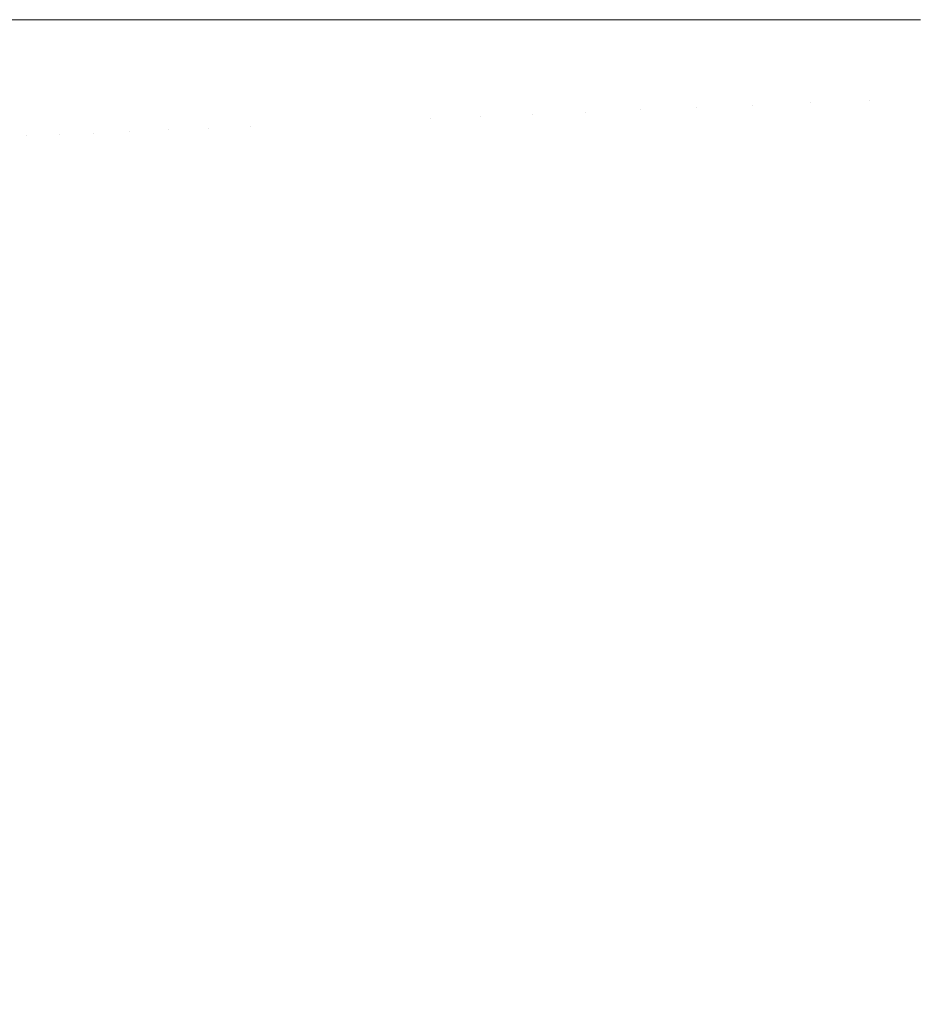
# Model space of a CAD drawing. Header units: centimetres. Extents: x -26 to 27.3, y -25.9 to -24.1.
# Tile 79 of 224: x -8.1037 to -8.0428, y -25.4267 to -25.3599. Entities that reach past the tile are written whole.
import ezdxf

# ---------------------------------------------------------------- set-up
doc = ezdxf.new("R2010")
doc.units = ezdxf.units.CM
doc.header["$LTSCALE"] = 2.54
doc.layers.add('Lucido design-1', color=7, linetype='Continuous')

# ---------------------------------------------------------------- blocks, each defined once
blk = doc.blocks.new('Gruppo-7-1')
at = {"color": 7, "linetype": 'Continuous', "lineweight": 9}
blk.add_3dface([(-25.917482, -24.159888, 1182.422727), (-25.917482, -25.759888, 1182.422727), (27.182518, -25.759888, 1182.422727), (27.182518, -24.159888, 1182.422727)], dxfattribs=at)
for points, invisible_edges in [([(-8.103227, -25.367778, 1181.973903), (-8.105262, -25.367865, 1181.970318), (-8.105432, -25.359888, 1181.970318), (-8.103686, -25.359888, 1181.973392)], 11), ([(-8.103686, -25.359888, 1181.973392), (-8.103395, -25.359888, 1181.973903), (-8.103227, -25.367778, 1181.973903)], 10), ([(-8.101045, -25.367686, 1181.977405), (-8.103227, -25.367778, 1181.973903), (-8.103395, -25.359888, 1181.973903), (-8.101485, -25.359888, 1181.976964)], 11), ([(-8.101485, -25.359888, 1181.976964), (-8.10121, -25.359888, 1181.977405), (-8.101045, -25.367686, 1181.977405)], 10), ([(-8.098717, -25.367587, 1181.980816), (-8.101045, -25.367686, 1181.977405), (-8.10121, -25.359888, 1181.977405), (-8.099134, -25.359888, 1181.980445)], 11), ([(-8.099134, -25.359888, 1181.980445), (-8.098881, -25.359888, 1181.980816), (-8.098717, -25.367587, 1181.980816)], 10), ([(-8.096249, -25.367482, 1181.98413), (-8.098717, -25.367587, 1181.980816), (-8.098881, -25.359888, 1181.980816), (-8.096636, -25.359888, 1181.983827)], 11), ([(-8.096636, -25.359888, 1181.983827), (-8.09641, -25.359888, 1181.98413), (-8.096249, -25.367482, 1181.98413)], 10), ([(-8.093644, -25.367371, 1181.987343), (-8.096249, -25.367482, 1181.98413), (-8.09641, -25.359888, 1181.98413), (-8.093996, -25.359888, 1181.987104)], 11), ([(-8.093996, -25.359888, 1181.987104), (-8.093803, -25.359888, 1181.987343), (-8.093644, -25.367371, 1181.987343)], 10), ([(-8.090905, -25.367255, 1181.990447), (-8.093644, -25.367371, 1181.987343), (-8.093803, -25.359888, 1181.987343), (-8.091217, -25.359888, 1181.990271)], 11), ([(-8.091217, -25.359888, 1181.990271), (-8.091062, -25.359888, 1181.990447), (-8.090905, -25.367255, 1181.990447)], 10), ([(-8.088039, -25.367133, 1181.993438), (-8.090905, -25.367255, 1181.990447), (-8.091062, -25.359888, 1181.990447), (-8.088305, -25.359888, 1181.993321)], 11), ([(-8.088305, -25.359888, 1181.993321), (-8.088193, -25.359888, 1181.993438), (-8.088039, -25.367133, 1181.993438)], 10), ([(-8.088039, -25.367133, 1181.993438), (-8.088193, -25.359888, 1181.993438), (-8.085655, -25.359888, 1181.995888), (-8.085503, -25.367025, 1181.995888)], 13), ([(-8.085503, -25.367025, 1181.995888), (-8.085655, -25.359888, 1181.995888), (-8.085257, -25.359888, 1181.996243)], 9), ([(-8.085257, -25.359888, 1181.996243), (-8.08256, -25.359888, 1181.998654), (-8.082411, -25.366894, 1181.998654), (-8.085503, -25.367025, 1181.995888)], 14), ([(-8.082411, -25.366894, 1181.998654), (-8.08256, -25.359888, 1181.998654), (-8.08209, -25.359888, 1181.99904)], 9), ([(-8.08209, -25.359888, 1181.99904), (-8.07935, -25.359888, 1182.001292), (-8.079204, -25.366758, 1182.001292), (-8.082411, -25.366894, 1181.998654)], 14), ([(-8.079204, -25.366758, 1182.001292), (-8.07935, -25.359888, 1182.001292), (-8.07882, -25.359888, 1182.001691)], 9), ([(-8.075887, -25.366617, 1182.003796), (-8.079204, -25.366758, 1182.001292), (-8.07882, -25.359888, 1182.001691), (-8.077021, -25.359888, 1182.003048)], 11), ([(-8.077021, -25.359888, 1182.003048), (-8.07603, -25.359888, 1182.003796), (-8.075887, -25.366617, 1182.003796)], 10), ([(-8.072466, -25.366472, 1182.006162), (-8.075887, -25.366617, 1182.003796), (-8.07603, -25.359888, 1182.003796), (-8.073564, -25.359888, 1182.0055)], 11), ([(-8.073564, -25.359888, 1182.0055), (-8.072605, -25.359888, 1182.006162), (-8.072466, -25.366472, 1182.006162)], 10), ([(-8.068946, -25.366322, 1182.008386), (-8.072466, -25.366472, 1182.006162), (-8.072605, -25.359888, 1182.006162), (-8.070002, -25.359888, 1182.007805)], 11), ([(-8.070002, -25.359888, 1182.007805), (-8.069082, -25.359888, 1182.008386), (-8.068946, -25.366322, 1182.008386)], 10), ([(-8.065333, -25.366169, 1182.010462), (-8.068946, -25.366322, 1182.008386), (-8.069082, -25.359888, 1182.008386), (-8.06634, -25.359888, 1182.009961)], 11), ([(-8.06634, -25.359888, 1182.009961), (-8.065467, -25.359888, 1182.010462), (-8.065333, -25.366169, 1182.010462)], 10), ([(-8.061634, -25.366012, 1182.012388), (-8.065333, -25.366169, 1182.010462), (-8.065467, -25.359888, 1182.010462), (-8.062586, -25.359888, 1182.011961)], 11), ([(-8.062586, -25.359888, 1182.011961), (-8.061764, -25.359888, 1182.012388), (-8.061634, -25.366012, 1182.012388)], 10), ([(-8.057854, -25.365851, 1182.014159), (-8.061634, -25.366012, 1182.012388), (-8.061764, -25.359888, 1182.012388), (-8.058744, -25.359888, 1182.013802)], 11), ([(-8.058744, -25.359888, 1182.013802), (-8.057981, -25.359888, 1182.014159), (-8.057854, -25.365851, 1182.014159)], 10), ([(-8.054001, -25.365687, 1182.015772), (-8.057854, -25.365851, 1182.014159), (-8.057981, -25.359888, 1182.014159), (-8.054823, -25.359888, 1182.01548)], 11), ([(-8.054823, -25.359888, 1182.01548), (-8.054124, -25.359888, 1182.015772), (-8.054001, -25.365687, 1182.015772)], 10), ([(-8.050079, -25.365521, 1182.017224), (-8.054001, -25.365687, 1182.015772), (-8.054124, -25.359888, 1182.015772), (-8.050828, -25.359888, 1182.016991)], 11), ([(-8.050828, -25.359888, 1182.016991), (-8.050199, -25.359888, 1182.017224), (-8.050079, -25.365521, 1182.017224)], 10), ([(-8.046097, -25.365351, 1182.018511), (-8.050079, -25.365521, 1182.017224), (-8.050199, -25.359888, 1182.017224), (-8.046766, -25.359888, 1182.018332)], 11), ([(-8.046766, -25.359888, 1182.018332), (-8.046213, -25.359888, 1182.018511), (-8.046097, -25.365351, 1182.018511)], 10), ([(-8.04206, -25.36518, 1182.019631), (-8.046097, -25.365351, 1182.018511), (-8.046213, -25.359888, 1182.018511), (-8.042644, -25.359888, 1182.0195)], 11), ([(-8.049721, -25.371143, 1182.017224), (-8.050079, -25.365521, 1182.017224), (-8.046097, -25.365351, 1182.018511), (-8.045749, -25.370805, 1182.018511)], 15), ([(-8.045749, -25.370805, 1182.018511), (-8.046097, -25.365351, 1182.018511), (-8.04206, -25.36518, 1182.019631), (-8.041723, -25.370462, 1182.019631)], 15), ([(-8.064934, -25.372438, 1182.010462), (-8.065333, -25.366169, 1182.010462), (-8.061634, -25.366012, 1182.012388), (-8.061244, -25.372124, 1182.012388)], 15), ([(-8.061244, -25.372124, 1182.012388), (-8.061634, -25.366012, 1182.012388), (-8.057854, -25.365851, 1182.014159), (-8.057475, -25.371803, 1182.014159)], 15), ([(-8.057475, -25.371803, 1182.014159), (-8.057854, -25.365851, 1182.014159), (-8.054001, -25.365687, 1182.015772), (-8.053631, -25.371476, 1182.015772)], 15), ([(-8.053631, -25.371476, 1182.015772), (-8.054001, -25.365687, 1182.015772), (-8.050079, -25.365521, 1182.017224), (-8.049721, -25.371143, 1182.017224)], 15), ([(-8.078766, -25.373615, 1182.001292), (-8.079204, -25.366758, 1182.001292), (-8.075887, -25.366617, 1182.003796), (-8.075458, -25.373334, 1182.003796)], 15), ([(-8.075458, -25.373334, 1182.003796), (-8.075887, -25.366617, 1182.003796), (-8.072466, -25.366472, 1182.006162), (-8.072046, -25.373043, 1182.006162)], 15), ([(-8.072046, -25.373043, 1182.006162), (-8.072466, -25.366472, 1182.006162), (-8.068946, -25.366322, 1182.008386), (-8.068536, -25.372745, 1182.008386)], 15), ([(-8.068536, -25.372745, 1182.008386), (-8.068946, -25.366322, 1182.008386), (-8.065333, -25.366169, 1182.010462), (-8.064934, -25.372438, 1182.010462)], 15), ([(-8.095766, -25.375062, 1181.98413), (-8.096249, -25.367482, 1181.98413), (-8.093644, -25.367371, 1181.987343), (-8.093167, -25.374841, 1181.987343)], 15), ([(-8.093167, -25.374841, 1181.987343), (-8.093644, -25.367371, 1181.987343), (-8.090905, -25.367255, 1181.990447), (-8.090436, -25.374609, 1181.990447)], 15), ([(-8.090436, -25.374609, 1181.990447), (-8.090905, -25.367255, 1181.990447), (-8.088039, -25.367133, 1181.993438), (-8.087578, -25.374365, 1181.993438)], 15), ([(-8.087578, -25.374365, 1181.993438), (-8.088039, -25.367133, 1181.993438), (-8.085503, -25.367025, 1181.995888), (-8.085049, -25.37415, 1181.995888)], 15), ([(-8.085049, -25.37415, 1181.995888), (-8.085503, -25.367025, 1181.995888), (-8.082411, -25.366894, 1181.998654), (-8.081965, -25.373888, 1181.998654)], 15), ([(-8.081965, -25.373888, 1181.998654), (-8.082411, -25.366894, 1181.998654), (-8.079204, -25.366758, 1182.001292), (-8.078766, -25.373615, 1182.001292)], 15), ([(-8.104754, -25.375827, 1181.970318), (-8.105262, -25.367865, 1181.970318), (-8.103227, -25.367778, 1181.973903), (-8.102725, -25.375654, 1181.973903)], 15), ([(-8.102725, -25.375654, 1181.973903), (-8.103227, -25.367778, 1181.973903), (-8.101045, -25.367686, 1181.977405), (-8.100548, -25.375469, 1181.977405)], 15), ([(-8.100548, -25.375469, 1181.977405), (-8.101045, -25.367686, 1181.977405), (-8.098717, -25.367587, 1181.980816), (-8.098227, -25.375272, 1181.980816)], 15), ([(-8.098227, -25.375272, 1181.980816), (-8.098717, -25.367587, 1181.980816), (-8.096249, -25.367482, 1181.98413), (-8.095766, -25.375062, 1181.98413)], 15), ([(-8.04517, -25.376239, 1182.018511), (-8.045749, -25.370805, 1182.018511), (-8.041723, -25.370462, 1182.019631), (-8.041162, -25.375726, 1182.019631)], 15), ([(-8.053017, -25.377244, 1182.015772), (-8.053631, -25.371476, 1182.015772), (-8.049721, -25.371143, 1182.017224), (-8.049124, -25.376745, 1182.017224)], 15), ([(-8.049124, -25.376745, 1182.017224), (-8.049721, -25.371143, 1182.017224), (-8.045749, -25.370805, 1182.018511), (-8.04517, -25.376239, 1182.018511)], 15), ([(-8.060596, -25.378214, 1182.012388), (-8.061244, -25.372124, 1182.012388), (-8.057475, -25.371803, 1182.014159), (-8.056843, -25.377734, 1182.014159)], 15), ([(-8.056843, -25.377734, 1182.014159), (-8.057475, -25.371803, 1182.014159), (-8.053631, -25.371476, 1182.015772), (-8.053017, -25.377244, 1182.015772)], 15), ([(-8.071349, -25.379591, 1182.006162), (-8.072046, -25.373043, 1182.006162), (-8.068536, -25.372745, 1182.008386), (-8.067854, -25.379144, 1182.008386)], 15), ([(-8.067854, -25.379144, 1182.008386), (-8.068536, -25.372745, 1182.008386), (-8.064934, -25.372438, 1182.010462), (-8.064268, -25.378685, 1182.010462)], 15), ([(-8.064268, -25.378685, 1182.010462), (-8.064934, -25.372438, 1182.010462), (-8.061244, -25.372124, 1182.012388), (-8.060596, -25.378214, 1182.012388)], 15), ([(-8.078038, -25.380448, 1182.001292), (-8.078766, -25.373615, 1182.001292), (-8.075458, -25.373334, 1182.003796), (-8.074745, -25.380026, 1182.003796)], 15), ([(-8.074745, -25.380026, 1182.003796), (-8.075458, -25.373334, 1182.003796), (-8.072046, -25.373043, 1182.006162), (-8.071349, -25.379591, 1182.006162)], 15), ([(-8.084293, -25.381249, 1181.995888), (-8.085049, -25.37415, 1181.995888), (-8.081965, -25.373888, 1181.998654), (-8.081223, -25.380856, 1181.998654)], 15), ([(-8.081223, -25.380856, 1181.998654), (-8.081965, -25.373888, 1181.998654), (-8.078766, -25.373615, 1182.001292), (-8.078038, -25.380448, 1182.001292)], 15), ([(-8.092374, -25.382284, 1181.987343), (-8.093167, -25.374841, 1181.987343), (-8.090436, -25.374609, 1181.990447), (-8.089656, -25.381936, 1181.990447)], 15), ([(-8.089656, -25.381936, 1181.990447), (-8.090436, -25.374609, 1181.990447), (-8.087578, -25.374365, 1181.993438), (-8.08681, -25.381571, 1181.993438)], 15), ([(-8.08681, -25.381571, 1181.993438), (-8.087578, -25.374365, 1181.993438), (-8.085049, -25.37415, 1181.995888), (-8.084293, -25.381249, 1181.995888)], 15), ([(-8.099722, -25.383225, 1181.977405), (-8.100548, -25.375469, 1181.977405), (-8.098227, -25.375272, 1181.980816), (-8.097411, -25.382929, 1181.980816)], 15), ([(-8.097411, -25.382929, 1181.980816), (-8.098227, -25.375272, 1181.980816), (-8.095766, -25.375062, 1181.98413), (-8.094961, -25.382615, 1181.98413)], 15), ([(-8.094961, -25.382615, 1181.98413), (-8.095766, -25.375062, 1181.98413), (-8.093167, -25.374841, 1181.987343), (-8.092374, -25.382284, 1181.987343)], 15), ([(-8.103909, -25.383761, 1181.970318), (-8.104754, -25.375827, 1181.970318), (-8.102725, -25.375654, 1181.973903), (-8.101889, -25.383502, 1181.973903)], 15), ([(-8.101889, -25.383502, 1181.973903), (-8.102725, -25.375654, 1181.973903), (-8.100548, -25.375469, 1181.977405), (-8.099722, -25.383225, 1181.977405)], 15), ([(-8.044361, -25.381644, 1182.018511), (-8.04517, -25.376239, 1182.018511), (-8.041162, -25.375726, 1182.019631), (-8.040379, -25.380961, 1182.019631)], 15), ([(-8.052158, -25.382981, 1182.015772), (-8.053017, -25.377244, 1182.015772), (-8.049124, -25.376745, 1182.017224), (-8.04829, -25.382317, 1182.017224)], 15), ([(-8.04829, -25.382317, 1182.017224), (-8.049124, -25.376745, 1182.017224), (-8.04517, -25.376239, 1182.018511), (-8.044361, -25.381644, 1182.018511)], 15), ([(-8.05596, -25.383632, 1182.014159), (-8.056843, -25.377734, 1182.014159), (-8.053017, -25.377244, 1182.015772), (-8.052158, -25.382981, 1182.015772)], 15), ([(-8.059689, -25.384272, 1182.012388), (-8.060596, -25.378214, 1182.012388), (-8.056843, -25.377734, 1182.014159), (-8.05596, -25.383632, 1182.014159)], 15), ([(-8.066902, -25.385509, 1182.008386), (-8.067854, -25.379144, 1182.008386), (-8.064268, -25.378685, 1182.010462), (-8.063338, -25.384898, 1182.010462)], 15), ([(-8.063338, -25.384898, 1182.010462), (-8.064268, -25.378685, 1182.010462), (-8.060596, -25.378214, 1182.012388), (-8.059689, -25.384272, 1182.012388)], 15), ([(-8.070374, -25.386104, 1182.006162), (-8.071349, -25.379591, 1182.006162), (-8.067854, -25.379144, 1182.008386), (-8.066902, -25.385509, 1182.008386)], 15), ([(-8.077021, -25.387244, 1182.001292), (-8.078038, -25.380448, 1182.001292), (-8.074745, -25.380026, 1182.003796), (-8.073749, -25.386683, 1182.003796)], 15), ([(-8.073749, -25.386683, 1182.003796), (-8.074745, -25.380026, 1182.003796), (-8.071349, -25.379591, 1182.006162), (-8.070374, -25.386104, 1182.006162)], 15), ([(-8.080185, -25.387786, 1181.998654), (-8.081223, -25.380856, 1181.998654), (-8.078038, -25.380448, 1182.001292), (-8.077021, -25.387244, 1182.001292)], 15), ([(-8.085737, -25.388738, 1181.993438), (-8.08681, -25.381571, 1181.993438), (-8.084293, -25.381249, 1181.995888), (-8.083236, -25.388309, 1181.995888)], 15), ([(-8.083236, -25.388309, 1181.995888), (-8.084293, -25.381249, 1181.995888), (-8.081223, -25.380856, 1181.998654), (-8.080185, -25.387786, 1181.998654)], 15), ([(-8.043323, -25.387009, 1182.018511), (-8.044361, -25.381644, 1182.018511), (-8.040379, -25.380961, 1182.019631), (-8.039374, -25.386158, 1182.019631)], 15), ([(-8.091266, -25.389686, 1181.987343), (-8.092374, -25.382284, 1181.987343), (-8.089656, -25.381936, 1181.990447), (-8.088565, -25.389223, 1181.990447)], 15), ([(-8.088565, -25.389223, 1181.990447), (-8.089656, -25.381936, 1181.990447), (-8.08681, -25.381571, 1181.993438), (-8.085737, -25.388738, 1181.993438)], 15), ([(-8.04722, -25.387849, 1182.017224), (-8.04829, -25.382317, 1182.017224), (-8.044361, -25.381644, 1182.018511), (-8.043323, -25.387009, 1182.018511)], 15), ([(-8.096271, -25.390545, 1181.980816), (-8.097411, -25.382929, 1181.980816), (-8.094961, -25.382615, 1181.98413), (-8.093836, -25.390127, 1181.98413)], 15), ([(-8.093836, -25.390127, 1181.98413), (-8.094961, -25.382615, 1181.98413), (-8.092374, -25.382284, 1181.987343), (-8.091266, -25.389686, 1181.987343)], 15), ([(-8.051057, -25.388676, 1182.015772), (-8.052158, -25.382981, 1182.015772), (-8.04829, -25.382317, 1182.017224), (-8.04722, -25.387849, 1182.017224)], 15), ([(-8.100721, -25.391307, 1181.973903), (-8.101889, -25.383502, 1181.973903), (-8.099722, -25.383225, 1181.977405), (-8.098567, -25.390938, 1181.977405)], 15), ([(-8.098567, -25.390938, 1181.977405), (-8.099722, -25.383225, 1181.977405), (-8.097411, -25.382929, 1181.980816), (-8.096271, -25.390545, 1181.980816)], 15), ([(-8.054828, -25.389488, 1182.014159), (-8.05596, -25.383632, 1182.014159), (-8.052158, -25.382981, 1182.015772), (-8.051057, -25.388676, 1182.015772)], 15), ([(-8.104587, -25.39197, 1181.966655), (-8.10578, -25.384, 1181.966655), (-8.103909, -25.383761, 1181.970318), (-8.102728, -25.391652, 1181.970318)], 15), ([(-8.102728, -25.391652, 1181.970318), (-8.103909, -25.383761, 1181.970318), (-8.101889, -25.383502, 1181.973903), (-8.100721, -25.391307, 1181.973903)], 15), ([(-8.058526, -25.390285, 1182.012388), (-8.059689, -25.384272, 1182.012388), (-8.05596, -25.383632, 1182.014159), (-8.054828, -25.389488, 1182.014159)], 15), ([(-8.062145, -25.391065, 1182.010462), (-8.063338, -25.384898, 1182.010462), (-8.059689, -25.384272, 1182.012388), (-8.058526, -25.390285, 1182.012388)], 15), ([(-8.06568, -25.391827, 1182.008386), (-8.066902, -25.385509, 1182.008386), (-8.063338, -25.384898, 1182.010462), (-8.062145, -25.391065, 1182.010462)], 15), ([(-8.072471, -25.393291, 1182.003796), (-8.073749, -25.386683, 1182.003796), (-8.070374, -25.386104, 1182.006162), (-8.069124, -25.392569, 1182.006162)], 15), ([(-8.069124, -25.392569, 1182.006162), (-8.070374, -25.386104, 1182.006162), (-8.066902, -25.385509, 1182.008386), (-8.06568, -25.391827, 1182.008386)], 15), ([(-8.075716, -25.39399, 1182.001292), (-8.077021, -25.387244, 1182.001292), (-8.073749, -25.386683, 1182.003796), (-8.072471, -25.393291, 1182.003796)], 15), ([(-8.042059, -25.392325, 1182.018511), (-8.043323, -25.387009, 1182.018511), (-8.039374, -25.386158, 1182.019631), (-8.038149, -25.391307, 1182.019631)], 15), ([(-8.078855, -25.394666, 1181.998654), (-8.080185, -25.387786, 1181.998654), (-8.077021, -25.387244, 1182.001292), (-8.075716, -25.39399, 1182.001292)], 15), ([(-8.045916, -25.39333, 1182.017224), (-8.04722, -25.387849, 1182.017224), (-8.043323, -25.387009, 1182.018511), (-8.042059, -25.392325, 1182.018511)], 15), ([(-8.08188, -25.395319, 1181.995888), (-8.083236, -25.388309, 1181.995888), (-8.080185, -25.387786, 1181.998654), (-8.078855, -25.394666, 1181.998654)], 15), ([(-8.049715, -25.394319, 1182.015772), (-8.051057, -25.388676, 1182.015772), (-8.04722, -25.387849, 1182.017224), (-8.045916, -25.39333, 1182.017224)], 15), ([(-8.087166, -25.396458, 1181.990447), (-8.088565, -25.389223, 1181.990447), (-8.085737, -25.388738, 1181.993438), (-8.084361, -25.395853, 1181.993438)], 15), ([(-8.084361, -25.395853, 1181.993438), (-8.085737, -25.388738, 1181.993438), (-8.083236, -25.388309, 1181.995888), (-8.08188, -25.395319, 1181.995888)], 15), ([(-8.053448, -25.395291, 1182.014159), (-8.054828, -25.389488, 1182.014159), (-8.051057, -25.388676, 1182.015772), (-8.049715, -25.394319, 1182.015772)], 15), ([(-8.089845, -25.397035, 1181.987343), (-8.091266, -25.389686, 1181.987343), (-8.088565, -25.389223, 1181.990447), (-8.087166, -25.396458, 1181.990447)], 15), ([(-8.094809, -25.398105, 1181.980816), (-8.096271, -25.390545, 1181.980816), (-8.093836, -25.390127, 1181.98413), (-8.092394, -25.397584, 1181.98413)], 15), ([(-8.092394, -25.397584, 1181.98413), (-8.093836, -25.390127, 1181.98413), (-8.091266, -25.389686, 1181.987343), (-8.089845, -25.397035, 1181.987343)], 15), ([(-8.057109, -25.396244, 1182.012388), (-8.058526, -25.390285, 1182.012388), (-8.054828, -25.389488, 1182.014159), (-8.053448, -25.395291, 1182.014159)], 15), ([(-8.097086, -25.398596, 1181.977405), (-8.098567, -25.390938, 1181.977405), (-8.096271, -25.390545, 1181.980816), (-8.094809, -25.398105, 1181.980816)], 15), ([(-8.060692, -25.397177, 1182.010462), (-8.062145, -25.391065, 1182.010462), (-8.058526, -25.390285, 1182.012388), (-8.057109, -25.396244, 1182.012388)], 15), ([(-8.101213, -25.399485, 1181.970318), (-8.102728, -25.391652, 1181.970318), (-8.100721, -25.391307, 1181.973903), (-8.099222, -25.399056, 1181.973903)], 15), ([(-8.099222, -25.399056, 1181.973903), (-8.100721, -25.391307, 1181.973903), (-8.098567, -25.390938, 1181.977405), (-8.097086, -25.398596, 1181.977405)], 15), ([(-8.064191, -25.398088, 1182.008386), (-8.06568, -25.391827, 1182.008386), (-8.062145, -25.391065, 1182.010462), (-8.060692, -25.397177, 1182.010462)], 15), ([(-8.104749, -25.400247, 1181.962921), (-8.106293, -25.392263, 1181.962921), (-8.104587, -25.39197, 1181.966655), (-8.103056, -25.399882, 1181.966655)], 15), ([(-8.103056, -25.399882, 1181.966655), (-8.104587, -25.39197, 1181.966655), (-8.102728, -25.391652, 1181.970318), (-8.101213, -25.399485, 1181.970318)], 15), ([(-8.0676, -25.398976, 1182.006162), (-8.069124, -25.392569, 1182.006162), (-8.06568, -25.391827, 1182.008386), (-8.064191, -25.398088, 1182.008386)], 15), ([(-8.070914, -25.399838, 1182.003796), (-8.072471, -25.393291, 1182.003796), (-8.069124, -25.392569, 1182.006162), (-8.0676, -25.398976, 1182.006162)], 15), ([(-8.044381, -25.39875, 1182.017224), (-8.045916, -25.39333, 1182.017224), (-8.042059, -25.392325, 1182.018511), (-8.04057, -25.397583, 1182.018511)], 15), ([(-8.074127, -25.400675, 1182.001292), (-8.075716, -25.39399, 1182.001292), (-8.072471, -25.393291, 1182.003796), (-8.070914, -25.399838, 1182.003796)], 15), ([(-8.048134, -25.3999, 1182.015772), (-8.049715, -25.394319, 1182.015772), (-8.045916, -25.39333, 1182.017224), (-8.044381, -25.39875, 1182.017224)], 15), ([(-8.077233, -25.401484, 1181.998654), (-8.078855, -25.394666, 1181.998654), (-8.075716, -25.39399, 1182.001292), (-8.074127, -25.400675, 1182.001292)], 15), ([(-8.080229, -25.402264, 1181.995888), (-8.08188, -25.395319, 1181.995888), (-8.078855, -25.394666, 1181.998654), (-8.077233, -25.401484, 1181.998654)], 15), ([(-8.051823, -25.401029, 1182.014159), (-8.053448, -25.395291, 1182.014159), (-8.049715, -25.394319, 1182.015772), (-8.048134, -25.3999, 1182.015772)], 15), ([(-8.082684, -25.402903, 1181.993438), (-8.084361, -25.395853, 1181.993438), (-8.08188, -25.395319, 1181.995888), (-8.080229, -25.402264, 1181.995888)], 15), ([(-8.05544, -25.402137, 1182.012388), (-8.057109, -25.396244, 1182.012388), (-8.053448, -25.395291, 1182.014159), (-8.051823, -25.401029, 1182.014159)], 15), ([(-8.085461, -25.403626, 1181.990447), (-8.087166, -25.396458, 1181.990447), (-8.084361, -25.395853, 1181.993438), (-8.082684, -25.402903, 1181.993438)], 15), ([(-8.088113, -25.404317, 1181.987343), (-8.089845, -25.397035, 1181.987343), (-8.087166, -25.396458, 1181.990447), (-8.085461, -25.403626, 1181.990447)], 15), ([(-8.05898, -25.403221, 1182.010462), (-8.060692, -25.397177, 1182.010462), (-8.057109, -25.396244, 1182.012388), (-8.05544, -25.402137, 1182.012388)], 15), ([(-8.090637, -25.404974, 1181.98413), (-8.092394, -25.397584, 1181.98413), (-8.089845, -25.397035, 1181.987343), (-8.088113, -25.404317, 1181.987343)], 15), ([(-8.062437, -25.40428, 1182.008386), (-8.064191, -25.398088, 1182.008386), (-8.060692, -25.397177, 1182.010462), (-8.05898, -25.403221, 1182.010462)], 15), ([(-8.095282, -25.406183, 1181.977405), (-8.097086, -25.398596, 1181.977405), (-8.094809, -25.398105, 1181.980816), (-8.093027, -25.405596, 1181.980816)], 15), ([(-8.093027, -25.405596, 1181.980816), (-8.094809, -25.398105, 1181.980816), (-8.092394, -25.397584, 1181.98413), (-8.090637, -25.404974, 1181.98413)], 15), ([(-8.065806, -25.405312, 1182.006162), (-8.0676, -25.398976, 1182.006162), (-8.064191, -25.398088, 1182.008386), (-8.062437, -25.40428, 1182.008386)], 15), ([(-8.042618, -25.404101, 1182.017224), (-8.044381, -25.39875, 1182.017224), (-8.04057, -25.397583, 1182.018511), (-8.038859, -25.402773, 1182.018511)], 15), ([(-8.097396, -25.406734, 1181.973903), (-8.099222, -25.399056, 1181.973903), (-8.097086, -25.398596, 1181.977405), (-8.095282, -25.406183, 1181.977405)], 15), ([(-8.046318, -25.405409, 1182.015772), (-8.048134, -25.3999, 1182.015772), (-8.044381, -25.39875, 1182.017224), (-8.042618, -25.404101, 1182.017224)], 15), ([(-8.101192, -25.407722, 1181.966655), (-8.103056, -25.399882, 1181.966655), (-8.101213, -25.399485, 1181.970318), (-8.099367, -25.407247, 1181.970318)], 15), ([(-8.099367, -25.407247, 1181.970318), (-8.101213, -25.399485, 1181.970318), (-8.099222, -25.399056, 1181.973903), (-8.097396, -25.406734, 1181.973903)], 15), ([(-8.06908, -25.406314, 1182.003796), (-8.070914, -25.399838, 1182.003796), (-8.0676, -25.398976, 1182.006162), (-8.065806, -25.405312, 1182.006162)], 15), ([(-8.102868, -25.408159, 1181.962921), (-8.104749, -25.400247, 1181.962921), (-8.103056, -25.399882, 1181.966655), (-8.101192, -25.407722, 1181.966655)], 15), ([(-8.072254, -25.407286, 1182.001292), (-8.074127, -25.400675, 1182.001292), (-8.070914, -25.399838, 1182.003796), (-8.06908, -25.406314, 1182.003796)], 15), ([(-8.049955, -25.406694, 1182.014159), (-8.051823, -25.401029, 1182.014159), (-8.048134, -25.3999, 1182.015772), (-8.046318, -25.405409, 1182.015772)], 15), ([(-8.104392, -25.408556, 1181.959121), (-8.106289, -25.400579, 1181.959121), (-8.104749, -25.400247, 1181.962921), (-8.102868, -25.408159, 1181.962921)], 15), ([(-8.075324, -25.408227, 1181.998654), (-8.077233, -25.401484, 1181.998654), (-8.074127, -25.400675, 1182.001292), (-8.072254, -25.407286, 1182.001292)], 15), ([(-8.078283, -25.409133, 1181.995888), (-8.080229, -25.402264, 1181.995888), (-8.077233, -25.401484, 1181.998654), (-8.075324, -25.408227, 1181.998654)], 15), ([(-8.053522, -25.407954, 1182.012388), (-8.05544, -25.402137, 1182.012388), (-8.051823, -25.401029, 1182.014159), (-8.049955, -25.406694, 1182.014159)], 15), ([(-8.057013, -25.409188, 1182.010462), (-8.05898, -25.403221, 1182.010462), (-8.05544, -25.402137, 1182.012388), (-8.053522, -25.407954, 1182.012388)], 15), ([(-8.08071, -25.409876, 1181.993438), (-8.082684, -25.402903, 1181.993438), (-8.080229, -25.402264, 1181.995888), (-8.078283, -25.409133, 1181.995888)], 15), ([(-8.083453, -25.410716, 1181.990447), (-8.085461, -25.403626, 1181.990447), (-8.082684, -25.402903, 1181.993438), (-8.08071, -25.409876, 1181.993438)], 15), ([(-8.060423, -25.410392, 1182.008386), (-8.062437, -25.40428, 1182.008386), (-8.05898, -25.403221, 1182.010462), (-8.057013, -25.409188, 1182.010462)], 15), ([(-8.086074, -25.411519, 1181.987343), (-8.088113, -25.404317, 1181.987343), (-8.085461, -25.403626, 1181.990447), (-8.083453, -25.410716, 1181.990447)], 15), ([(-8.04427, -25.410836, 1182.015772), (-8.046318, -25.405409, 1182.015772), (-8.042618, -25.404101, 1182.017224), (-8.040628, -25.409372, 1182.017224)], 15), ([(-8.088567, -25.412282, 1181.98413), (-8.090637, -25.404974, 1181.98413), (-8.088113, -25.404317, 1181.987343), (-8.086074, -25.411519, 1181.987343)], 15), ([(-8.063744, -25.411566, 1182.006162), (-8.065806, -25.405312, 1182.006162), (-8.062437, -25.40428, 1182.008386), (-8.060423, -25.410392, 1182.008386)], 15), ([(-8.090929, -25.413006, 1181.980816), (-8.093027, -25.405596, 1181.980816), (-8.090637, -25.404974, 1181.98413), (-8.088567, -25.412282, 1181.98413)], 15), ([(-8.066973, -25.412706, 1182.003796), (-8.06908, -25.406314, 1182.003796), (-8.065806, -25.405312, 1182.006162), (-8.063744, -25.411566, 1182.006162)], 15), ([(-8.04785, -25.412274, 1182.014159), (-8.049955, -25.406694, 1182.014159), (-8.046318, -25.405409, 1182.015772), (-8.04427, -25.410836, 1182.015772)], 15), ([(-8.093157, -25.413688, 1181.977405), (-8.095282, -25.406183, 1181.977405), (-8.093027, -25.405596, 1181.980816), (-8.090929, -25.413006, 1181.980816)], 15), ([(-8.097193, -25.414924, 1181.970318), (-8.099367, -25.407247, 1181.970318), (-8.097396, -25.406734, 1181.973903), (-8.095246, -25.414327, 1181.973903)], 15), ([(-8.095246, -25.414327, 1181.973903), (-8.097396, -25.406734, 1181.973903), (-8.095282, -25.406183, 1181.977405), (-8.093157, -25.413688, 1181.977405)], 15), ([(-8.070103, -25.413812, 1182.001292), (-8.072254, -25.407286, 1182.001292), (-8.06908, -25.406314, 1182.003796), (-8.066973, -25.412706, 1182.003796)], 15), ([(-8.05136, -25.413685, 1182.012388), (-8.053522, -25.407954, 1182.012388), (-8.049955, -25.406694, 1182.014159), (-8.04785, -25.412274, 1182.014159)], 15), ([(-8.098996, -25.415476, 1181.966655), (-8.101192, -25.407722, 1181.966655), (-8.099367, -25.407247, 1181.970318), (-8.097193, -25.414924, 1181.970318)], 15), ([(-8.07313, -25.414882, 1181.998654), (-8.075324, -25.408227, 1181.998654), (-8.072254, -25.407286, 1182.001292), (-8.070103, -25.413812, 1182.001292)], 15), ([(-8.102158, -25.416444, 1181.959121), (-8.104392, -25.408556, 1181.959121), (-8.102868, -25.408159, 1181.962921), (-8.100652, -25.415983, 1181.962921)], 15), ([(-8.100652, -25.415983, 1181.962921), (-8.102868, -25.408159, 1181.962921), (-8.101192, -25.407722, 1181.966655), (-8.098996, -25.415476, 1181.966655)], 15), ([(-8.054795, -25.415065, 1182.010462), (-8.057013, -25.409188, 1182.010462), (-8.053522, -25.407954, 1182.012388), (-8.05136, -25.413685, 1182.012388)], 15), ([(-8.103513, -25.416859, 1181.955264), (-8.105763, -25.408913, 1181.955264), (-8.104392, -25.408556, 1181.959121), (-8.102158, -25.416444, 1181.959121)], 15), ([(-8.076049, -25.415913, 1181.995888), (-8.078283, -25.409133, 1181.995888), (-8.075324, -25.408227, 1181.998654), (-8.07313, -25.414882, 1181.998654)], 15), ([(-8.104713, -25.417227, 1181.951355), (-8.106978, -25.409229, 1181.951355), (-8.105763, -25.408913, 1181.955264), (-8.103513, -25.416859, 1181.955264)], 15), ([(-8.078441, -25.416759, 1181.993438), (-8.08071, -25.409876, 1181.993438), (-8.078283, -25.409133, 1181.995888), (-8.076049, -25.415913, 1181.995888)], 15), ([(-8.05815, -25.416413, 1182.008386), (-8.060423, -25.410392, 1182.008386), (-8.057013, -25.409188, 1182.010462), (-8.054795, -25.415065, 1182.010462)], 15), ([(-8.041994, -25.416171, 1182.015772), (-8.04427, -25.410836, 1182.015772), (-8.040628, -25.409372, 1182.017224), (-8.038417, -25.414554, 1182.017224)], 15), ([(-8.081146, -25.417714, 1181.990447), (-8.083453, -25.410716, 1181.990447), (-8.08071, -25.409876, 1181.993438), (-8.078441, -25.416759, 1181.993438)], 15), ([(-8.083731, -25.418627, 1181.987343), (-8.086074, -25.411519, 1181.987343), (-8.083453, -25.410716, 1181.990447), (-8.081146, -25.417714, 1181.990447)], 15), ([(-8.061419, -25.417727, 1182.006162), (-8.063744, -25.411566, 1182.006162), (-8.060423, -25.410392, 1182.008386), (-8.05815, -25.416413, 1182.008386)], 15), ([(-8.045509, -25.41776, 1182.014159), (-8.04785, -25.412274, 1182.014159), (-8.04427, -25.410836, 1182.015772), (-8.041994, -25.416171, 1182.015772)], 15), ([(-8.086189, -25.419496, 1181.98413), (-8.088567, -25.412282, 1181.98413), (-8.086074, -25.411519, 1181.987343), (-8.083731, -25.418627, 1181.987343)], 15), ([(-8.064597, -25.419003, 1182.003796), (-8.066973, -25.412706, 1182.003796), (-8.063744, -25.411566, 1182.006162), (-8.061419, -25.417727, 1182.006162)], 15), ([(-8.088519, -25.420319, 1181.980816), (-8.090929, -25.413006, 1181.980816), (-8.088567, -25.412282, 1181.98413), (-8.086189, -25.419496, 1181.98413)], 15), ([(-8.067677, -25.420241, 1182.001292), (-8.070103, -25.413812, 1182.001292), (-8.066973, -25.412706, 1182.003796), (-8.064597, -25.419003, 1182.003796)], 15), ([(-8.048956, -25.419318, 1182.012388), (-8.05136, -25.413685, 1182.012388), (-8.04785, -25.412274, 1182.014159), (-8.045509, -25.41776, 1182.014159)], 15), ([(-8.090715, -25.421095, 1181.977405), (-8.093157, -25.413688, 1181.977405), (-8.090929, -25.413006, 1181.980816), (-8.088519, -25.420319, 1181.980816)], 15), ([(-8.092775, -25.421823, 1181.973903), (-8.095246, -25.414327, 1181.973903), (-8.093157, -25.413688, 1181.977405), (-8.090715, -25.421095, 1181.977405)], 15), ([(-8.070656, -25.421438, 1181.998654), (-8.07313, -25.414882, 1181.998654), (-8.070103, -25.413812, 1182.001292), (-8.067677, -25.420241, 1182.001292)], 15), ([(-8.05233, -25.420843, 1182.010462), (-8.054795, -25.415065, 1182.010462), (-8.05136, -25.413685, 1182.012388), (-8.048956, -25.419318, 1182.012388)], 15), ([(-8.094695, -25.422501, 1181.970318), (-8.097193, -25.414924, 1181.970318), (-8.095246, -25.414327, 1181.973903), (-8.092775, -25.421823, 1181.973903)], 15), ([(-8.098106, -25.423707, 1181.962921), (-8.100652, -25.415983, 1181.962921), (-8.098996, -25.415476, 1181.966655), (-8.096473, -25.42313, 1181.966655)], 15), ([(-8.096473, -25.42313, 1181.966655), (-8.098996, -25.415476, 1181.966655), (-8.097193, -25.414924, 1181.970318), (-8.094695, -25.422501, 1181.970318)], 15), ([(-8.073528, -25.422592, 1181.995888), (-8.076049, -25.415913, 1181.995888), (-8.07313, -25.414882, 1181.998654), (-8.070656, -25.421438, 1181.998654)], 15), ([(-8.055625, -25.422332, 1182.008386), (-8.05815, -25.416413, 1182.008386), (-8.054795, -25.415065, 1182.010462), (-8.05233, -25.420843, 1182.010462)], 15), ([(-8.099591, -25.424231, 1181.959121), (-8.102158, -25.416444, 1181.959121), (-8.100652, -25.415983, 1181.962921), (-8.098106, -25.423707, 1181.962921)], 15), ([(-8.075883, -25.423539, 1181.993438), (-8.078441, -25.416759, 1181.993438), (-8.076049, -25.415913, 1181.995888), (-8.073528, -25.422592, 1181.995888)], 15), ([(-8.042937, -25.423141, 1182.014159), (-8.045509, -25.41776, 1182.014159), (-8.041994, -25.416171, 1182.015772), (-8.039493, -25.421405, 1182.015772)], 15), ([(-8.100927, -25.424703, 1181.955264), (-8.103513, -25.416859, 1181.955264), (-8.102158, -25.416444, 1181.959121), (-8.099591, -25.424231, 1181.959121)], 15), ([(-8.078545, -25.424608, 1181.990447), (-8.081146, -25.417714, 1181.990447), (-8.078441, -25.416759, 1181.993438), (-8.075883, -25.423539, 1181.993438)], 15), ([(-8.058835, -25.423783, 1182.006162), (-8.061419, -25.417727, 1182.006162), (-8.05815, -25.416413, 1182.008386), (-8.055625, -25.422332, 1182.008386)], 15), ([(-8.103142, -25.425486, 1181.947402), (-8.105759, -25.417547, 1181.947402), (-8.104713, -25.417227, 1181.951355), (-8.102111, -25.425122, 1181.951355)], 15), ([(-8.102111, -25.425122, 1181.951355), (-8.104713, -25.417227, 1181.951355), (-8.103513, -25.416859, 1181.955264), (-8.100927, -25.424703, 1181.955264)], 15), ([(-8.104019, -25.425796, 1181.94341), (-8.106648, -25.417819, 1181.94341), (-8.105759, -25.417547, 1181.947402), (-8.103142, -25.425486, 1181.947402)], 15), ([(-8.081088, -25.42563, 1181.987343), (-8.083731, -25.418627, 1181.987343), (-8.081146, -25.417714, 1181.990447), (-8.078545, -25.424608, 1181.990447)], 15), ([(-8.061955, -25.425194, 1182.003796), (-8.064597, -25.419003, 1182.003796), (-8.061419, -25.417727, 1182.006162), (-8.058835, -25.423783, 1182.006162)], 15), ([(-8.046315, -25.424844, 1182.012388), (-8.048956, -25.419318, 1182.012388), (-8.045509, -25.41776, 1182.014159), (-8.042937, -25.423141, 1182.014159)], 15), ([(-8.083507, -25.426603, 1181.98413), (-8.086189, -25.419496, 1181.98413), (-8.083731, -25.418627, 1181.987343), (-8.081088, -25.42563, 1181.987343)], 15), ([(-8.0858, -25.427524, 1181.980816), (-8.088519, -25.420319, 1181.980816), (-8.086189, -25.419496, 1181.98413), (-8.083507, -25.426603, 1181.98413)], 15), ([(-8.06498, -25.426561, 1182.001292), (-8.067677, -25.420241, 1182.001292), (-8.064597, -25.419003, 1182.003796), (-8.061955, -25.425194, 1182.003796)], 15), ([(-8.049621, -25.426511, 1182.010462), (-8.05233, -25.420843, 1182.010462), (-8.048956, -25.419318, 1182.012388), (-8.046315, -25.424844, 1182.012388)], 15), ([(-8.087961, -25.428392, 1181.977405), (-8.090715, -25.421095, 1181.977405), (-8.088519, -25.420319, 1181.980816), (-8.0858, -25.427524, 1181.980816)], 15), ([(-8.067906, -25.427884, 1181.998654), (-8.070656, -25.421438, 1181.998654), (-8.067677, -25.420241, 1182.001292), (-8.06498, -25.426561, 1182.001292)], 15), ([(-8.05285, -25.428139, 1182.008386), (-8.055625, -25.422332, 1182.008386), (-8.05233, -25.420843, 1182.010462), (-8.049621, -25.426511, 1182.010462)], 15), ([(-8.089988, -25.429207, 1181.973903), (-8.092775, -25.421823, 1181.973903), (-8.090715, -25.421095, 1181.977405), (-8.087961, -25.428392, 1181.977405)], 15), ([(-8.070726, -25.429159, 1181.995888), (-8.073528, -25.422592, 1181.995888), (-8.070656, -25.421438, 1181.998654), (-8.067906, -25.427884, 1181.998654)], 15), ([(-8.04014, -25.428409, 1182.014159), (-8.042937, -25.423141, 1182.014159), (-8.039493, -25.421405, 1182.015772), (-8.036772, -25.426527, 1182.015772)], 15), ([(-8.091878, -25.429966, 1181.970318), (-8.094695, -25.422501, 1181.970318), (-8.092775, -25.421823, 1181.973903), (-8.089988, -25.429207, 1181.973903)], 15), ([(-8.093628, -25.430669, 1181.966655), (-8.096473, -25.42313, 1181.966655), (-8.094695, -25.422501, 1181.970318), (-8.091878, -25.429966, 1181.970318)], 15), ([(-8.073038, -25.430204, 1181.993438), (-8.075883, -25.423539, 1181.993438), (-8.073528, -25.422592, 1181.995888), (-8.070726, -25.429159, 1181.995888)], 15), ([(-8.055996, -25.429725, 1182.006162), (-8.058835, -25.423783, 1182.006162), (-8.055625, -25.422332, 1182.008386), (-8.05285, -25.428139, 1182.008386)], 15), ([(-8.095235, -25.431315, 1181.962921), (-8.098106, -25.423707, 1181.962921), (-8.096473, -25.42313, 1181.966655), (-8.093628, -25.430669, 1181.966655)], 15), ([(-8.043442, -25.430254, 1182.012388), (-8.046315, -25.424844, 1182.012388), (-8.042937, -25.423141, 1182.014159), (-8.04014, -25.428409, 1182.014159)], 15), ([(-8.096697, -25.431902, 1181.959121), (-8.099591, -25.424231, 1181.959121), (-8.098106, -25.423707, 1181.962921), (-8.095235, -25.431315, 1181.962921)], 15), ([(-8.075653, -25.431386, 1181.990447), (-8.078545, -25.424608, 1181.990447), (-8.075883, -25.423539, 1181.993438), (-8.073038, -25.430204, 1181.993438)], 15), ([(-8.059053, -25.431267, 1182.003796), (-8.061955, -25.425194, 1182.003796), (-8.058835, -25.423783, 1182.006162), (-8.055996, -25.429725, 1182.006162)], 15), ([(-8.099176, -25.432899, 1181.951355), (-8.102111, -25.425122, 1181.951355), (-8.100927, -25.424703, 1181.955264), (-8.098011, -25.43243, 1181.955264)], 15), ([(-8.098011, -25.43243, 1181.955264), (-8.100927, -25.424703, 1181.955264), (-8.099591, -25.424231, 1181.959121), (-8.096697, -25.431902, 1181.959121)], 15), ([(-8.07815, -25.432515, 1181.987343), (-8.081088, -25.42563, 1181.987343), (-8.078545, -25.424608, 1181.990447), (-8.075653, -25.431386, 1181.990447)], 15), ([(-8.046675, -25.432059, 1182.010462), (-8.049621, -25.426511, 1182.010462), (-8.046315, -25.424844, 1182.012388), (-8.043442, -25.430254, 1182.012388)], 15), ([(-8.101053, -25.433653, 1181.94341), (-8.104019, -25.425796, 1181.94341), (-8.103142, -25.425486, 1181.947402), (-8.100191, -25.433306, 1181.947402)], 15), ([(-8.100191, -25.433306, 1181.947402), (-8.103142, -25.425486, 1181.947402), (-8.102111, -25.425122, 1181.951355), (-8.099176, -25.432899, 1181.951355)], 15), ([(-8.062018, -25.432761, 1182.001292), (-8.06498, -25.426561, 1182.001292), (-8.061955, -25.425194, 1182.003796), (-8.059053, -25.431267, 1182.003796)], 15), ([(-8.102319, -25.434161, 1181.935341), (-8.105304, -25.42625, 1181.935341), (-8.10474, -25.42605, 1181.939388), (-8.101763, -25.433938, 1181.939388)], 15), ([(-8.101763, -25.433938, 1181.939388), (-8.10474, -25.42605, 1181.939388), (-8.104019, -25.425796, 1181.94341), (-8.101053, -25.433653, 1181.94341)], 15), ([(-8.080526, -25.433589, 1181.98413), (-8.083507, -25.426603, 1181.98413), (-8.081088, -25.42563, 1181.987343), (-8.07815, -25.432515, 1181.987343)], 15), ([(-8.103058, -25.434459, 1181.923272), (-8.106056, -25.426515, 1181.923272), (-8.105963, -25.426483, 1181.927202), (-8.102967, -25.434422, 1181.927202)], 15), ([(-8.103143, -25.43424, 1181.922727), (-8.105991, -25.426693, 1181.922727), (-8.106056, -25.426515, 1181.923272), (-8.103058, -25.434459, 1181.923272)], 14), ([(-8.102967, -25.434422, 1181.927202), (-8.105963, -25.426483, 1181.927202), (-8.105712, -25.426394, 1181.931277), (-8.10272, -25.434323, 1181.931277)], 15), ([(-8.10272, -25.434323, 1181.931277), (-8.105712, -25.426394, 1181.931277), (-8.105304, -25.42625, 1181.935341), (-8.102319, -25.434161, 1181.935341)], 15), ([(-8.082778, -25.434606, 1181.980816), (-8.0858, -25.427524, 1181.980816), (-8.083507, -25.426603, 1181.98413), (-8.080526, -25.433589, 1181.98413)], 15), ([(-8.064884, -25.434207, 1181.998654), (-8.067906, -25.427884, 1181.998654), (-8.06498, -25.426561, 1182.001292), (-8.062018, -25.432761, 1182.001292)], 15), ([(-8.049831, -25.433823, 1182.008386), (-8.05285, -25.428139, 1182.008386), (-8.049621, -25.426511, 1182.010462), (-8.046675, -25.432059, 1182.010462)], 15)]:
    blk.add_3dface(points, dxfattribs=dict(at, invisible_edges=invisible_edges))

msp = doc.modelspace()

# ---------------------------------------------------------------- block references
at = {"layer": 'Lucido design-1', "color": 7}
msp.add_blockref('Gruppo-7-1', (0, 0), dxfattribs=at)

doc.saveas('drawing.dxf')
